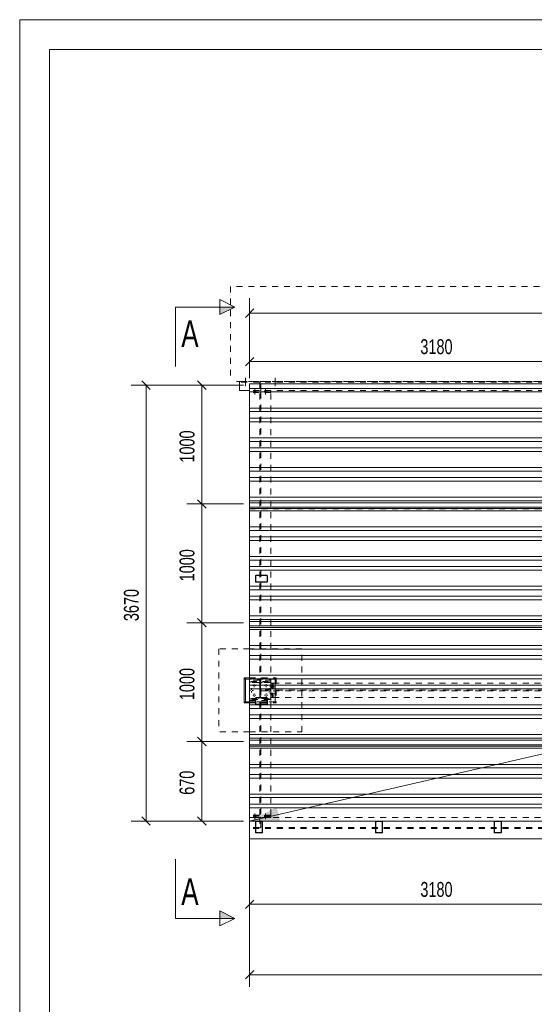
# Model space of a CAD drawing. Header units: millimetres. Extents: x -40 to 380, y -159 to 138.
# Tile 2 of 11: x -40 to 47, y -28 to 138. Entities that reach past the tile are written whole.
import ezdxf

# ---------------------------------------------------------------- set-up
doc = ezdxf.new("R2010")
doc.units = ezdxf.units.MM
for name, pattern in [('XKITLINE00', [0]), ('XKITLINE01', [4, 1, -1, 1, -1]), ('XKITLINE02', [4, 2, -2])]:
    doc.linetypes.add(name, pattern=pattern)
for name, color, linetype, lineweight in [('Grafický prvek', 3, 'Continuous', 0), ('Kóta', 4, 'Continuous', 0), ('List výkresu', 3, 'Continuous', 0), ('Prvek', 2, 'Continuous', 0), ('Řez', 7, 'Continuous', 0), ('Šroub', 3, 'Continuous', 0)]:
    doc.layers.add(name, color=color, linetype=linetype, lineweight=lineweight)
doc.styles.add('ARIAL_NARROW', font='ARIALN.TTF')

msp = doc.modelspace()

# ---------------------------------------------------------------- hatches: boundary and pattern name
at = {"layer": 'Grafický prvek'}
msp.add_hatch(color=2, dxfattribs=at).paths.add_polyline_path([(-0.8, 3.2), (3.79, 5.54), (4.35, 3.1)], flags=17)
at = {"layer": 'Řez'}
for points in [[(-5.8, 89.75), (-3.3, 89.75), (-5.8, 88.5)], [(-5.8, -11.94), (-3.3, -13.19), (-5.8, -13.19)]]:
    msp.add_hatch(color=6, dxfattribs=at).paths.add_polyline_path(points, flags=17)

# ---------------------------------------------------------------- linework, layer by layer
at = {"layer": 'Grafický prvek', "color": 2, "linetype": 'XKITLINE00', "lineweight": 0}
msp.add_line((-0.8, 3.2), (319.9, 76.8), dxfattribs=at)
at = {"layer": 'Kóta', "color": 7, "linetype": 'XKITLINE00', "lineweight": 0}
for p, q in [((-0.8, 77.8), (-0.8, 91.22)), ((-0.09, 89.43), (-1.51, 88.01)), ((-0.8, 88.72), (319.9, 88.72)), ((-0.8, 77.8), (-0.8, 83.08)), ((-0.09, 81.28), (-1.51, 79.87)), ((-0.8, 80.58), (62.8, 80.58)), ((-1.8, 76.6), (-20.71, 76.6)), ((-18.92, 77.31), (-17.51, 75.89)), ((-18.21, 3.2), (-18.21, 76.6)), ((-1.8, 76.6), (-11.34, 76.6)), ((-9.54, 77.31), (-8.13, 75.89)), ((-8.84, 56.6), (-8.84, 76.6)), ((-1.8, 56.6), (-11.34, 56.6)), ((-1.8, 56.6), (-11.34, 56.6)), ((-9.54, 57.31), (-8.13, 55.89)), ((-9.54, 57.31), (-8.13, 55.89)), ((-8.84, 36.6), (-8.84, 56.6)), ((-1.8, 36.6), (-11.34, 36.6)), ((-1.8, 36.6), (-11.34, 36.6)), ((-9.54, 37.31), (-8.13, 35.89)), ((-9.54, 37.31), (-8.13, 35.89)), ((-8.84, 16.6), (-8.84, 36.6)), ((-1.8, 16.6), (-11.34, 16.6)), ((-1.8, 16.6), (-11.34, 16.6)), ((-9.54, 17.31), (-8.13, 15.89)), ((-9.54, 17.31), (-8.13, 15.89)), ((-8.84, 3.2), (-8.84, 16.6)), ((-18.92, 3.91), (-17.51, 2.49)), ((-9.54, 3.91), (-8.13, 2.49)), ((-1.8, 3.2), (-20.71, 3.2)), ((-1.8, 3.2), (-11.34, 3.2)), ((-0.8, 2.2), (-0.8, -24.69)), ((-0.8, 2.2), (-0.8, -12.81)), ((-0.09, -10.1), (-1.51, -11.52)), ((-0.8, -10.81), (62.8, -10.81)), ((-0.09, -21.98), (-1.51, -23.39)), ((-0.8, -22.69), (322.8, -22.69))]:
    msp.add_line(p, q, dxfattribs=at)
at = {"layer": 'Kóta', "color": 3}
for p in [(-0.8, 88.72), (-0.8, 80.58), (-18.21, 76.6), (-8.84, 76.6), (-8.84, 56.6), (-8.84, 56.6), (-8.84, 36.6), (-8.84, 36.6), (-8.84, 16.6), (-8.84, 16.6), (-18.21, 3.2), (-8.84, 3.2), (-0.8, -10.81), (-0.8, -22.69)]:
    msp.add_point(p, dxfattribs=at)
at = {"layer": 'List výkresu', "color": 7, "linetype": 'XKITLINE00', "lineweight": 0}
for p, q in [((380.49, 138.14), (-39.51, 138.14)), ((-39.51, 138.14), (-39.51, -158.86)), ((-39.51, 133.14), (-39.51, 138.14)), ((-34.51, 138.14), (-39.51, 138.14)), ((375.49, 133.14), (-34.51, 133.14)), ((-34.51, 133.14), (-34.51, -153.86))]:
    msp.add_line(p, q, dxfattribs=at)
at = {"layer": 'Prvek', "color": 1, "linetype": 'XKITLINE01', "lineweight": 0}
for p, q in [((246, 93.2), (-4, 93.2)), ((-4, 93.2), (-4, 77.2)), ((246, 77.2), (-4, 77.2)), ((132.8, 77.2), (-2.5, 77.2)), ((132.8, 77.09), (-2.5, 77.09)), ((0.92, 77.09), (0.92, 75.7)), ((1.08, 77.09), (0.92, 77.09)), ((1.08, 75.7), (1.08, 77.09)), ((132.8, 75.7), (-0.8, 75.7)), ((2.8, 75.7), (-0.8, 75.7)), ((-0.8, 75.7), (-0.8, 75.5)), ((2.8, 75.5), (-0.8, 75.5)), ((2.8, 75.5), (-0.8, 75.5)), ((-0.8, 75.5), (-0.8, 75.34)), ((2.8, 75.34), (-0.8, 75.34)), ((-0.8, 4.2), (-0.8, 75.34)), ((2.8, 75.34), (-0.8, 75.34)), ((0.91, 4.2), (0.91, 75.34)), ((0.92, 75.7), (1.08, 75.7)), ((1.08, 75.34), (1.08, 4.2)), ((2.8, 75.7), (2.8, 75.5)), ((2.8, 75.5), (2.8, 75.34)), ((2.8, 4.2), (2.8, 75.34)), ((0.2, 44.47), (0.21, 44.52)), ((0.2, 43.53), (0.2, 44.47)), ((0.21, 43.48), (0.2, 43.53)), ((0.21, 44.52), (0.24, 44.56)), ((0.24, 43.44), (0.21, 43.48)), ((0.24, 44.56), (0.28, 44.59)), ((0.28, 43.41), (0.24, 43.44)), ((0.27, 44.5), (0.26, 44.47)), ((0.26, 43.53), (0.26, 44.47)), ((0.26, 43.53), (0.27, 43.5)), ((0.28, 44.52), (0.27, 44.5)), ((0.27, 43.5), (0.28, 43.48)), ((0.28, 44.59), (0.33, 44.6)), ((0.3, 44.53), (0.28, 44.52)), ((0.28, 43.48), (0.3, 43.47)), ((0.33, 43.4), (0.28, 43.41)), ((0.33, 44.54), (0.3, 44.53)), ((0.3, 43.47), (0.33, 43.46)), ((0.33, 44.6), (2.07, 44.6)), ((0.33, 44.54), (2.07, 44.54)), ((0.33, 43.46), (2.07, 43.46)), ((0.33, 43.4), (2.07, 43.4)), ((2.07, 44.6), (2.12, 44.59)), ((2.1, 44.53), (2.07, 44.54)), ((2.07, 43.46), (2.1, 43.47)), ((2.12, 43.41), (2.07, 43.4)), ((2.12, 44.52), (2.1, 44.53)), ((2.1, 43.47), (2.12, 43.48)), ((2.12, 44.59), (2.16, 44.56)), ((2.13, 44.5), (2.12, 44.52)), ((2.12, 43.48), (2.13, 43.5)), ((2.16, 43.44), (2.12, 43.41)), ((2.14, 44.47), (2.13, 44.5)), ((2.13, 43.5), (2.14, 43.53)), ((2.14, 43.53), (2.14, 44.47)), ((2.16, 44.56), (2.19, 44.52)), ((2.19, 43.48), (2.16, 43.44)), ((2.19, 44.52), (2.2, 44.47)), ((2.2, 43.53), (2.19, 43.48)), ((2.2, 43.53), (2.2, 44.47)), ((-6, 32.2), (-6, 18.2)), ((-0.8, 32.2), (-6, 32.2)), ((8, 32.2), (-0.8, 32.2)), ((8, 18.2), (8, 32.2)), ((3.5, 27.12), (-1.5, 27.12)), ((-1.5, 27.12), (-1.5, 23.28)), ((-0.8, 27.32), (3.7, 27.32)), ((3.5, 27.12), (-0.8, 27.12)), ((2.8, 26.92), (-0.8, 26.92)), ((-0.8, 26.92), (-0.8, 23.48)), ((-0.6, 26.54), (-0.6, 26.72)), ((-0.6, 26.72), (2.6, 26.72)), ((0.64, 26.54), (-0.6, 26.54)), ((0.64, 26.54), (0.75, 26.52)), ((1.25, 26.52), (1.36, 26.54)), ((2.6, 26.54), (1.36, 26.54)), ((2.6, 26.72), (2.6, 26.54)), ((2.8, 23.48), (2.8, 26.92)), ((3.7, 27.32), (3.5, 27.12)), ((3.5, 27.12), (3.5, 23.28)), ((3.5, 23.28), (3.5, 27.12)), ((3.7, 27.32), (3.7, 23.08)), ((0.92, 26.35), (0.94, 26.24)), ((0.94, 26.24), (0.94, 24.16)), ((1.06, 26.24), (1.08, 26.35)), ((1.06, 26.24), (1.06, 24.16)), ((1.09, 25.28), (1.09, 25.12)), ((1.09, 25.28), (1.22, 25.28)), ((1.09, 25.12), (1.22, 25.12)), ((2.8, 25.28), (1.22, 25.28)), ((1.22, 25.12), (2.8, 25.12)), ((2.8, 26.4), (2.8, 24)), ((2.8, 26.4), (3, 26.4)), ((2.8, 25.12), (2.8, 25.28)), ((3, 26.4), (3, 24)), ((3, 26.4), (3.2, 26.4)), ((3, 26.4), (3, 24)), ((3.2, 26.4), (3.2, 24)), ((3.2, 26.4), (58.8, 26.4)), ((3.2, 26.4), (3.2, 24)), ((58.8, 25.25), (3.2, 25.25)), ((3.2, 25.15), (58.8, 25.15)), ((-1.5, 23.28), (3.5, 23.28)), ((-0.8, 23.48), (2.8, 23.48)), ((-0.8, 23.28), (3.5, 23.28)), ((-0.6, 23.68), (-0.6, 23.86)), ((-0.6, 23.86), (0.64, 23.86)), ((2.6, 23.68), (-0.6, 23.68)), ((0.2, 23.87), (0.21, 23.92)), ((0.2, 22.93), (0.2, 23.87)), ((0.21, 23.92), (0.24, 23.96)), ((0.24, 23.96), (0.28, 23.99)), ((0.27, 23.9), (0.26, 23.87)), ((0.26, 22.93), (0.26, 23.87)), ((0.28, 23.92), (0.27, 23.9)), ((0.28, 23.99), (0.33, 24)), ((0.3, 23.93), (0.28, 23.92)), ((0.33, 23.94), (0.3, 23.93)), ((0.33, 24), (2.07, 24)), ((0.33, 23.94), (2.07, 23.94)), ((0.75, 23.88), (0.64, 23.86)), ((0.94, 24.16), (0.92, 24.05)), ((1.08, 24.05), (1.06, 24.16)), ((1.36, 23.86), (1.25, 23.88)), ((1.36, 23.86), (2.6, 23.86)), ((2.07, 24), (2.12, 23.99)), ((2.1, 23.93), (2.07, 23.94)), ((2.12, 23.92), (2.1, 23.93)), ((2.12, 23.99), (2.16, 23.96)), ((2.13, 23.9), (2.12, 23.92)), ((2.14, 23.87), (2.13, 23.9)), ((2.14, 22.93), (2.14, 23.87)), ((2.16, 23.96), (2.19, 23.92)), ((2.19, 23.92), (2.2, 23.87)), ((2.2, 22.93), (2.2, 23.87)), ((2.6, 23.86), (2.6, 23.68)), ((2.8, 24), (3, 24)), ((3, 24), (3.2, 24)), ((3.2, 24), (58.8, 24)), ((3.5, 23.28), (3.7, 23.08)), ((-0.8, 23.08), (3.7, 23.08)), ((0.21, 22.88), (0.2, 22.93)), ((0.24, 22.84), (0.21, 22.88)), ((0.28, 22.81), (0.24, 22.84)), ((0.26, 22.93), (0.27, 22.9)), ((0.27, 22.9), (0.28, 22.88)), ((0.28, 22.88), (0.3, 22.87)), ((0.33, 22.8), (0.28, 22.81)), ((0.3, 22.87), (0.33, 22.86)), ((0.33, 22.86), (2.07, 22.86)), ((0.33, 22.8), (2.07, 22.8)), ((2.07, 22.86), (2.1, 22.87)), ((2.12, 22.81), (2.07, 22.8)), ((2.1, 22.87), (2.12, 22.88)), ((2.12, 22.88), (2.13, 22.9)), ((2.16, 22.84), (2.12, 22.81)), ((2.13, 22.9), (2.14, 22.93)), ((2.19, 22.88), (2.16, 22.84)), ((2.2, 22.93), (2.19, 22.88)), ((-0.8, 18.2), (-6, 18.2)), ((-0.8, 18.2), (8, 18.2)), ((2.8, 4.2), (-0.8, 4.2)), ((2.8, 4.2), (-0.8, 4.2)), ((-0.8, 4.2), (-0.8, 4)), ((2.8, 4), (-0.8, 4)), ((2.8, 4), (-0.8, 4)), ((-0.8, 4), (-0.8, 3.8)), ((-0.8, 3.8), (-0.8, 1.62)), ((-0.8, 3.8), (166.8, 3.8)), ((2.8, 3.8), (-0.8, 3.8)), ((1.08, 3.8), (0.92, 3.8)), ((0.92, 3.8), (0.92, 2.09)), ((1.08, 2.09), (1.08, 3.8)), ((2.8, 4.2), (2.8, 4)), ((2.8, 4), (2.8, 3.8)), ((166.8, 2.09), (-0.8, 2.09)), ((166.8, 1.92), (-0.8, 1.92)), ((0.2, 3.07), (0.21, 3.12)), ((0.2, 1.33), (0.2, 3.07)), ((0.21, 3.12), (0.24, 3.16)), ((0.24, 3.16), (0.28, 3.19)), ((0.27, 3.1), (0.26, 3.07)), ((0.26, 1.33), (0.26, 3.07)), ((0.28, 3.12), (0.27, 3.1)), ((0.28, 3.19), (0.33, 3.2)), ((0.3, 3.13), (0.28, 3.12)), ((0.33, 3.14), (0.3, 3.13)), ((0.33, 3.2), (1.27, 3.2)), ((0.33, 3.14), (1.27, 3.14)), ((0.92, 2.09), (1.08, 2.09)), ((1.27, 3.2), (1.32, 3.19)), ((1.3, 3.13), (1.27, 3.14)), ((1.32, 3.12), (1.3, 3.13)), ((1.32, 3.19), (1.36, 3.16)), ((1.33, 3.1), (1.32, 3.12)), ((1.34, 3.07), (1.33, 3.1)), ((1.34, 1.33), (1.34, 3.07)), ((1.36, 3.16), (1.39, 3.12)), ((1.39, 3.12), (1.4, 3.07)), ((1.4, 1.33), (1.4, 3.07)), ((20.4, 3.07), (20.41, 3.12)), ((20.4, 1.33), (20.4, 3.07)), ((20.41, 3.12), (20.44, 3.16)), ((20.44, 3.16), (20.48, 3.19)), ((20.47, 3.1), (20.46, 3.07)), ((20.46, 1.33), (20.46, 3.07)), ((20.48, 3.12), (20.47, 3.1)), ((20.48, 3.19), (20.53, 3.2)), ((20.5, 3.13), (20.48, 3.12)), ((20.53, 3.14), (20.5, 3.13)), ((20.53, 3.2), (21.47, 3.2)), ((20.53, 3.14), (21.47, 3.14)), ((21.47, 3.2), (21.52, 3.19)), ((21.5, 3.13), (21.47, 3.14)), ((21.52, 3.12), (21.5, 3.13)), ((21.52, 3.19), (21.56, 3.16)), ((21.53, 3.1), (21.52, 3.12)), ((21.54, 3.07), (21.53, 3.1)), ((21.54, 1.33), (21.54, 3.07)), ((21.56, 3.16), (21.59, 3.12)), ((21.59, 3.12), (21.6, 3.07)), ((21.6, 1.33), (21.6, 3.07)), ((40.4, 3.07), (40.41, 3.12)), ((40.4, 1.33), (40.4, 3.07)), ((40.41, 3.12), (40.44, 3.16)), ((40.44, 3.16), (40.48, 3.19)), ((40.47, 3.1), (40.46, 3.07)), ((40.46, 1.33), (40.46, 3.07)), ((40.48, 3.12), (40.47, 3.1)), ((40.48, 3.19), (40.53, 3.2)), ((40.5, 3.13), (40.48, 3.12)), ((40.53, 3.14), (40.5, 3.13)), ((40.53, 3.2), (41.47, 3.2)), ((40.53, 3.14), (41.47, 3.14)), ((41.47, 3.2), (41.52, 3.19)), ((41.5, 3.13), (41.47, 3.14)), ((41.52, 3.12), (41.5, 3.13)), ((41.52, 3.19), (41.56, 3.16)), ((41.53, 3.1), (41.52, 3.12)), ((41.54, 3.07), (41.53, 3.1)), ((41.54, 1.33), (41.54, 3.07)), ((41.56, 3.16), (41.59, 3.12)), ((41.59, 3.12), (41.6, 3.07)), ((41.6, 1.33), (41.6, 3.07)), ((0.21, 1.28), (0.2, 1.33)), ((0.24, 1.24), (0.21, 1.28)), ((0.28, 1.21), (0.24, 1.24)), ((0.26, 1.33), (0.27, 1.3)), ((0.27, 1.3), (0.28, 1.28)), ((0.28, 1.28), (0.3, 1.27)), ((0.33, 1.2), (0.28, 1.21)), ((0.3, 1.27), (0.33, 1.26)), ((0.33, 1.26), (1.27, 1.26)), ((0.33, 1.2), (1.27, 1.2)), ((1.27, 1.26), (1.3, 1.27)), ((1.32, 1.21), (1.27, 1.2)), ((1.3, 1.27), (1.32, 1.28)), ((1.32, 1.28), (1.33, 1.3)), ((1.36, 1.24), (1.32, 1.21)), ((1.33, 1.3), (1.34, 1.33)), ((1.39, 1.28), (1.36, 1.24)), ((1.4, 1.33), (1.39, 1.28)), ((20.41, 1.28), (20.4, 1.33)), ((20.44, 1.24), (20.41, 1.28)), ((20.48, 1.21), (20.44, 1.24)), ((20.46, 1.33), (20.47, 1.3)), ((20.47, 1.3), (20.48, 1.28)), ((20.48, 1.28), (20.5, 1.27)), ((20.53, 1.2), (20.48, 1.21)), ((20.5, 1.27), (20.53, 1.26)), ((20.53, 1.26), (21.47, 1.26)), ((20.53, 1.2), (21.47, 1.2)), ((21.47, 1.26), (21.5, 1.27)), ((21.52, 1.21), (21.47, 1.2)), ((21.5, 1.27), (21.52, 1.28)), ((21.52, 1.28), (21.53, 1.3)), ((21.56, 1.24), (21.52, 1.21)), ((21.53, 1.3), (21.54, 1.33)), ((21.59, 1.28), (21.56, 1.24)), ((21.6, 1.33), (21.59, 1.28)), ((40.41, 1.28), (40.4, 1.33)), ((40.44, 1.24), (40.41, 1.28)), ((40.48, 1.21), (40.44, 1.24)), ((40.46, 1.33), (40.47, 1.3)), ((40.47, 1.3), (40.48, 1.28)), ((40.48, 1.28), (40.5, 1.27)), ((40.53, 1.2), (40.48, 1.21)), ((40.5, 1.27), (40.53, 1.26)), ((40.53, 1.26), (41.47, 1.26)), ((40.53, 1.2), (41.47, 1.2)), ((41.47, 1.26), (41.5, 1.27)), ((41.52, 1.21), (41.47, 1.2)), ((41.5, 1.27), (41.52, 1.28)), ((41.52, 1.28), (41.53, 1.3)), ((41.56, 1.24), (41.52, 1.21)), ((41.53, 1.3), (41.54, 1.33)), ((41.59, 1.28), (41.56, 1.24)), ((41.6, 1.33), (41.59, 1.28))]:
    msp.add_line(p, q, dxfattribs=at)
at = {"layer": 'Prvek', "color": 1, "linetype": 'XKITLINE00', "lineweight": 0}
for p, q in [((-2.5, 77.2), (-2.5, 75.7)), ((-2.5, 75.7), (-0.8, 75.7)), ((0.21, 44.52), (0.2, 44.47)), ((0.2, 43.53), (0.2, 44.47)), ((0.2, 43.53), (0.21, 43.48)), ((0.24, 44.56), (0.21, 44.52)), ((0.21, 43.48), (0.24, 43.44)), ((0.28, 44.59), (0.24, 44.56)), ((0.24, 43.44), (0.28, 43.41)), ((0.26, 44.47), (0.27, 44.5)), ((0.26, 43.53), (0.26, 44.47)), ((0.27, 43.5), (0.26, 43.53)), ((0.27, 44.5), (0.28, 44.52)), ((0.28, 43.48), (0.27, 43.5)), ((0.33, 44.6), (0.28, 44.59)), ((0.28, 44.52), (0.3, 44.53)), ((0.3, 43.47), (0.28, 43.48)), ((0.28, 43.41), (0.33, 43.4)), ((0.3, 44.53), (0.33, 44.54)), ((0.33, 43.46), (0.3, 43.47)), ((0.33, 44.6), (2.07, 44.6)), ((0.33, 44.54), (2.07, 44.54)), ((0.33, 43.46), (2.07, 43.46)), ((0.33, 43.4), (2.07, 43.4)), ((2.12, 44.59), (2.07, 44.6)), ((2.07, 44.54), (2.1, 44.53)), ((2.1, 43.47), (2.07, 43.46)), ((2.07, 43.4), (2.12, 43.41)), ((2.1, 44.53), (2.12, 44.52)), ((2.12, 43.48), (2.1, 43.47)), ((2.16, 44.56), (2.12, 44.59)), ((2.12, 44.52), (2.13, 44.5)), ((2.13, 43.5), (2.12, 43.48)), ((2.12, 43.41), (2.16, 43.44)), ((2.13, 44.5), (2.14, 44.47)), ((2.14, 43.53), (2.13, 43.5)), ((2.14, 43.53), (2.14, 44.47)), ((2.19, 44.52), (2.16, 44.56)), ((2.16, 43.44), (2.19, 43.48)), ((2.2, 44.47), (2.19, 44.52)), ((2.19, 43.48), (2.2, 43.53)), ((2.2, 43.53), (2.2, 44.47)), ((-1.7, 23.08), (-1.7, 27.32)), ((-1.7, 27.32), (-0.8, 27.32)), ((-1.7, 27.32), (-1.5, 27.12)), ((-1.5, 27.12), (-1.5, 23.28)), ((-1.5, 27.12), (-0.8, 27.12)), ((-1.5, 23.28), (-1.7, 23.08)), ((-1.5, 23.28), (-0.8, 23.28)), ((0.21, 23.92), (0.2, 23.87)), ((0.2, 22.93), (0.2, 23.87)), ((0.24, 23.96), (0.21, 23.92)), ((0.28, 23.99), (0.24, 23.96)), ((0.26, 23.87), (0.27, 23.9)), ((0.26, 22.93), (0.26, 23.87)), ((0.27, 23.9), (0.28, 23.92)), ((0.33, 24), (0.28, 23.99)), ((0.28, 23.92), (0.3, 23.93)), ((0.3, 23.93), (0.33, 23.94)), ((0.33, 24), (2.07, 24)), ((0.33, 23.94), (2.07, 23.94)), ((2.12, 23.99), (2.07, 24)), ((2.07, 23.94), (2.1, 23.93)), ((2.1, 23.93), (2.12, 23.92)), ((2.16, 23.96), (2.12, 23.99)), ((2.12, 23.92), (2.13, 23.9)), ((2.13, 23.9), (2.14, 23.87)), ((2.14, 22.93), (2.14, 23.87)), ((2.19, 23.92), (2.16, 23.96)), ((2.2, 23.87), (2.19, 23.92)), ((2.2, 22.93), (2.2, 23.87)), ((-1.7, 23.08), (-0.8, 23.08)), ((0.2, 22.93), (0.21, 22.88)), ((0.21, 22.88), (0.24, 22.84)), ((0.24, 22.84), (0.28, 22.81)), ((0.27, 22.9), (0.26, 22.93)), ((0.28, 22.88), (0.27, 22.9)), ((0.3, 22.87), (0.28, 22.88)), ((0.28, 22.81), (0.33, 22.8)), ((0.33, 22.86), (0.3, 22.87)), ((0.33, 22.86), (2.07, 22.86)), ((0.33, 22.8), (2.07, 22.8)), ((2.1, 22.87), (2.07, 22.86)), ((2.07, 22.8), (2.12, 22.81)), ((2.12, 22.88), (2.1, 22.87)), ((2.13, 22.9), (2.12, 22.88)), ((2.12, 22.81), (2.16, 22.84)), ((2.14, 22.93), (2.13, 22.9)), ((2.16, 22.84), (2.19, 22.88)), ((2.19, 22.88), (2.2, 22.93)), ((-0.8, 3.2), (-0.8, 0.2)), ((0.21, 3.12), (0.2, 3.07)), ((0.2, 1.33), (0.2, 3.07)), ((0.24, 3.16), (0.21, 3.12)), ((0.28, 3.19), (0.24, 3.16)), ((0.26, 3.07), (0.27, 3.1)), ((0.26, 1.33), (0.26, 3.07)), ((0.27, 3.1), (0.28, 3.12)), ((0.33, 3.2), (0.28, 3.19)), ((0.28, 3.12), (0.3, 3.13)), ((0.3, 3.13), (0.33, 3.14)), ((0.33, 3.2), (1.27, 3.2)), ((0.33, 3.14), (1.27, 3.14)), ((1.32, 3.19), (1.27, 3.2)), ((1.27, 3.14), (1.3, 3.13)), ((1.3, 3.13), (1.32, 3.12)), ((1.36, 3.16), (1.32, 3.19)), ((1.32, 3.12), (1.33, 3.1)), ((1.33, 3.1), (1.34, 3.07)), ((1.34, 1.33), (1.34, 3.07)), ((1.39, 3.12), (1.36, 3.16)), ((1.4, 3.07), (1.39, 3.12)), ((1.4, 1.33), (1.4, 3.07)), ((20.41, 3.12), (20.4, 3.07)), ((20.4, 1.33), (20.4, 3.07)), ((20.44, 3.16), (20.41, 3.12)), ((20.48, 3.19), (20.44, 3.16)), ((20.46, 3.07), (20.47, 3.1)), ((20.46, 1.33), (20.46, 3.07)), ((20.47, 3.1), (20.48, 3.12)), ((20.53, 3.2), (20.48, 3.19)), ((20.48, 3.12), (20.5, 3.13)), ((20.5, 3.13), (20.53, 3.14)), ((20.53, 3.2), (21.47, 3.2)), ((20.53, 3.14), (21.47, 3.14)), ((21.52, 3.19), (21.47, 3.2)), ((21.47, 3.14), (21.5, 3.13)), ((21.5, 3.13), (21.52, 3.12)), ((21.56, 3.16), (21.52, 3.19)), ((21.52, 3.12), (21.53, 3.1)), ((21.53, 3.1), (21.54, 3.07)), ((21.54, 1.33), (21.54, 3.07)), ((21.59, 3.12), (21.56, 3.16)), ((21.6, 3.07), (21.59, 3.12)), ((21.6, 1.33), (21.6, 3.07)), ((40.41, 3.12), (40.4, 3.07)), ((40.4, 1.33), (40.4, 3.07)), ((40.44, 3.16), (40.41, 3.12)), ((40.48, 3.19), (40.44, 3.16)), ((40.46, 3.07), (40.47, 3.1)), ((40.46, 1.33), (40.46, 3.07)), ((40.47, 3.1), (40.48, 3.12)), ((40.53, 3.2), (40.48, 3.19)), ((40.48, 3.12), (40.5, 3.13)), ((40.5, 3.13), (40.53, 3.14)), ((40.53, 3.2), (41.47, 3.2)), ((40.53, 3.14), (41.47, 3.14)), ((41.52, 3.19), (41.47, 3.2)), ((41.47, 3.14), (41.5, 3.13)), ((41.5, 3.13), (41.52, 3.12)), ((41.56, 3.16), (41.52, 3.19)), ((41.52, 3.12), (41.53, 3.1)), ((41.53, 3.1), (41.54, 3.07)), ((41.54, 1.33), (41.54, 3.07)), ((41.59, 3.12), (41.56, 3.16)), ((41.6, 3.07), (41.59, 3.12)), ((41.6, 1.33), (41.6, 3.07)), ((-0.8, 0.2), (166.8, 0.2)), ((0.2, 1.33), (0.21, 1.28)), ((0.21, 1.28), (0.24, 1.24)), ((0.24, 1.24), (0.28, 1.21)), ((0.27, 1.3), (0.26, 1.33)), ((0.28, 1.28), (0.27, 1.3)), ((0.3, 1.27), (0.28, 1.28)), ((0.28, 1.21), (0.33, 1.2)), ((0.33, 1.26), (0.3, 1.27)), ((0.33, 1.26), (1.27, 1.26)), ((0.33, 1.2), (1.27, 1.2)), ((1.3, 1.27), (1.27, 1.26)), ((1.27, 1.2), (1.32, 1.21)), ((1.32, 1.28), (1.3, 1.27)), ((1.33, 1.3), (1.32, 1.28)), ((1.32, 1.21), (1.36, 1.24)), ((1.34, 1.33), (1.33, 1.3)), ((1.36, 1.24), (1.39, 1.28)), ((1.39, 1.28), (1.4, 1.33)), ((20.4, 1.33), (20.41, 1.28)), ((20.41, 1.28), (20.44, 1.24)), ((20.44, 1.24), (20.48, 1.21)), ((20.47, 1.3), (20.46, 1.33)), ((20.48, 1.28), (20.47, 1.3)), ((20.5, 1.27), (20.48, 1.28)), ((20.48, 1.21), (20.53, 1.2)), ((20.53, 1.26), (20.5, 1.27)), ((20.53, 1.26), (21.47, 1.26)), ((20.53, 1.2), (21.47, 1.2)), ((21.5, 1.27), (21.47, 1.26)), ((21.47, 1.2), (21.52, 1.21)), ((21.52, 1.28), (21.5, 1.27)), ((21.53, 1.3), (21.52, 1.28)), ((21.52, 1.21), (21.56, 1.24)), ((21.54, 1.33), (21.53, 1.3)), ((21.56, 1.24), (21.59, 1.28)), ((21.59, 1.28), (21.6, 1.33)), ((40.4, 1.33), (40.41, 1.28)), ((40.41, 1.28), (40.44, 1.24)), ((40.44, 1.24), (40.48, 1.21)), ((40.47, 1.3), (40.46, 1.33)), ((40.48, 1.28), (40.47, 1.3)), ((40.5, 1.27), (40.48, 1.28)), ((40.48, 1.21), (40.53, 1.2)), ((40.53, 1.26), (40.5, 1.27)), ((40.53, 1.26), (41.47, 1.26)), ((40.53, 1.2), (41.47, 1.2)), ((41.5, 1.27), (41.47, 1.26)), ((41.47, 1.2), (41.52, 1.21)), ((41.52, 1.28), (41.5, 1.27)), ((41.53, 1.3), (41.52, 1.28)), ((41.52, 1.21), (41.56, 1.24)), ((41.54, 1.33), (41.53, 1.3)), ((41.56, 1.24), (41.59, 1.28)), ((41.59, 1.28), (41.6, 1.33))]:
    msp.add_line(p, q, dxfattribs=at)
at = {"layer": 'Prvek', "color": 3, "linetype": 'XKITLINE00', "lineweight": 0}
for p, q in [((-0.8, 76.8), (-0.8, 55.81)), ((62.8, 76.8), (-0.8, 76.8)), ((-0.8, 76.06), (62.8, 76.06)), ((-0.8, 75.45), (62.8, 75.45)), ((-0.8, 72.75), (62.8, 72.75)), ((-0.8, 72.14), (62.8, 72.14)), ((-0.8, 71.06), (62.8, 71.06)), ((-0.8, 70.45), (62.8, 70.45)), ((-0.8, 67.75), (62.8, 67.75)), ((-0.8, 67.14), (62.8, 67.14)), ((-0.8, 66.06), (62.8, 66.06)), ((-0.8, 65.45), (62.8, 65.45)), ((-0.8, 62.75), (62.8, 62.75)), ((-0.8, 62.14), (62.8, 62.14)), ((-0.8, 61.06), (62.8, 61.06)), ((-0.8, 60.45), (62.8, 60.45)), ((-0.8, 57.75), (62.8, 57.75)), ((-0.8, 57.14), (62.8, 57.14)), ((-0.8, 56.8), (-0.8, 35.81)), ((62.8, 56.8), (-0.8, 56.8)), ((-0.8, 56.06), (62.8, 56.06)), ((-0.8, 56.06), (62.8, 56.06)), ((-0.8, 55.81), (62.8, 55.81)), ((-0.8, 55.45), (62.8, 55.45)), ((-0.8, 52.75), (62.8, 52.75)), ((-0.8, 52.14), (62.8, 52.14)), ((-0.8, 51.06), (62.8, 51.06)), ((-0.8, 50.45), (62.8, 50.45)), ((-0.8, 47.75), (62.8, 47.75)), ((-0.8, 47.14), (62.8, 47.14)), ((-0.8, 46.06), (62.8, 46.06)), ((-0.8, 45.45), (62.8, 45.45)), ((-0.8, 42.75), (62.8, 42.75)), ((-0.8, 42.14), (62.8, 42.14)), ((-0.8, 41.06), (62.8, 41.06)), ((-0.8, 40.45), (62.8, 40.45)), ((-0.8, 37.75), (62.8, 37.75)), ((-0.8, 37.14), (62.8, 37.14)), ((-0.8, 36.8), (-0.8, 15.81)), ((62.8, 36.8), (-0.8, 36.8)), ((-0.8, 36.06), (62.8, 36.06)), ((-0.8, 36.06), (62.8, 36.06)), ((-0.8, 35.81), (62.8, 35.81)), ((-0.8, 35.45), (62.8, 35.45)), ((-0.8, 32.75), (62.8, 32.75)), ((-0.8, 32.14), (62.8, 32.14)), ((-0.8, 31.06), (62.8, 31.06)), ((-0.8, 30.45), (62.8, 30.45)), ((-0.8, 27.75), (62.8, 27.75)), ((-0.8, 27.14), (62.8, 27.14)), ((-0.8, 26.06), (62.8, 26.06)), ((-0.8, 25.45), (62.8, 25.45)), ((-0.8, 22.75), (62.8, 22.75)), ((-0.8, 22.14), (62.8, 22.14)), ((-0.8, 21.06), (62.8, 21.06)), ((-0.8, 20.45), (62.8, 20.45)), ((-0.8, 17.75), (62.8, 17.75)), ((-0.8, 17.14), (62.8, 17.14)), ((-0.8, 16.8), (-0.8, 3.2)), ((62.8, 16.8), (-0.8, 16.8)), ((-0.8, 16.06), (62.8, 16.06)), ((-0.8, 16.06), (62.8, 16.06)), ((-0.8, 15.81), (62.8, 15.81)), ((-0.8, 15.45), (62.8, 15.45)), ((-0.8, 12.75), (62.8, 12.75)), ((-0.8, 12.14), (62.8, 12.14)), ((-0.8, 11.06), (62.8, 11.06)), ((-0.8, 10.45), (62.8, 10.45)), ((-0.8, 7.75), (62.8, 7.75)), ((-0.8, 7.14), (62.8, 7.14)), ((-0.8, 6.06), (62.8, 6.06)), ((-0.8, 5.45), (62.8, 5.45)), ((0.33, 3.2), (-0.8, 3.2)), ((20.53, 3.2), (1.27, 3.2)), ((40.53, 3.2), (21.47, 3.2)), ((60.53, 3.2), (41.47, 3.2))]:
    msp.add_line(p, q, dxfattribs=at)
at = {"layer": 'Prvek', "color": 7, "linetype": 'XKITLINE01', "lineweight": 0}
for p, q in [((-0.8, 76.06), (62.8, 76.06)), ((-0.8, 75.45), (62.8, 75.45)), ((-0.8, 72.75), (62.8, 72.75)), ((-0.8, 72.14), (62.8, 72.14)), ((-0.8, 71.06), (62.8, 71.06)), ((-0.8, 70.45), (62.8, 70.45)), ((-0.8, 67.75), (62.8, 67.75)), ((-0.8, 67.14), (62.8, 67.14)), ((-0.8, 66.06), (62.8, 66.06)), ((-0.8, 65.45), (62.8, 65.45)), ((-0.8, 62.75), (62.8, 62.75)), ((-0.8, 62.14), (62.8, 62.14)), ((-0.8, 61.06), (62.8, 61.06)), ((-0.8, 60.45), (62.8, 60.45)), ((-0.8, 57.75), (62.8, 57.75)), ((-0.8, 57.14), (62.8, 57.14)), ((-0.8, 56.06), (62.8, 56.06)), ((-0.8, 56.06), (62.8, 56.06)), ((-0.8, 55.81), (-0.8, 55.8)), ((-0.8, 55.8), (-0.8, 55.81)), ((-0.8, 55.8), (62.8, 55.8)), ((-0.8, 55.45), (62.8, 55.45)), ((-0.8, 52.75), (62.8, 52.75)), ((-0.8, 52.14), (62.8, 52.14)), ((-0.8, 51.06), (62.8, 51.06)), ((-0.8, 50.45), (62.8, 50.45)), ((-0.8, 47.75), (62.8, 47.75)), ((-0.8, 47.14), (62.8, 47.14)), ((-0.8, 46.06), (62.8, 46.06)), ((-0.8, 45.45), (62.8, 45.45)), ((-0.8, 42.75), (62.8, 42.75)), ((-0.8, 42.14), (62.8, 42.14)), ((-0.8, 41.06), (62.8, 41.06)), ((-0.8, 40.45), (62.8, 40.45)), ((-0.8, 37.75), (62.8, 37.75)), ((-0.8, 37.14), (62.8, 37.14)), ((-0.8, 36.06), (62.8, 36.06)), ((-0.8, 36.06), (62.8, 36.06)), ((-0.8, 35.81), (-0.8, 35.8)), ((-0.8, 35.8), (-0.8, 35.81)), ((-0.8, 35.8), (62.8, 35.8)), ((-0.8, 35.45), (62.8, 35.45)), ((-0.8, 32.75), (62.8, 32.75)), ((-0.8, 32.14), (62.8, 32.14)), ((-0.8, 31.06), (62.8, 31.06)), ((-0.8, 30.45), (62.8, 30.45)), ((-0.8, 27.75), (62.8, 27.75)), ((-0.8, 27.14), (62.8, 27.14)), ((-0.8, 26.06), (62.8, 26.06)), ((-0.8, 25.45), (62.8, 25.45)), ((-0.8, 22.75), (62.8, 22.75)), ((-0.8, 22.14), (62.8, 22.14)), ((-0.8, 21.06), (62.8, 21.06)), ((-0.8, 20.45), (62.8, 20.45)), ((-0.8, 17.75), (62.8, 17.75)), ((-0.8, 17.14), (62.8, 17.14)), ((-0.8, 16.06), (62.8, 16.06)), ((-0.8, 16.06), (62.8, 16.06)), ((-0.8, 15.81), (-0.8, 15.8)), ((-0.8, 15.8), (-0.8, 15.81)), ((-0.8, 15.8), (62.8, 15.8)), ((-0.8, 15.45), (62.8, 15.45)), ((-0.8, 12.75), (62.8, 12.75)), ((-0.8, 12.14), (62.8, 12.14)), ((-0.8, 11.06), (62.8, 11.06)), ((-0.8, 10.45), (62.8, 10.45)), ((-0.8, 7.75), (62.8, 7.75)), ((-0.8, 7.14), (62.8, 7.14)), ((-0.8, 6.06), (62.8, 6.06)), ((-0.8, 5.45), (62.8, 5.45)), ((1.27, 3.2), (0.33, 3.2)), ((21.47, 3.2), (20.53, 3.2)), ((41.47, 3.2), (40.53, 3.2))]:
    msp.add_line(p, q, dxfattribs=at)
at = {"layer": 'Prvek', "color": 1, "linetype": 'XKITLINE01', "lineweight": 0}
for centre, start, end in [((0.64, 26.24), 22.5, 67.5), ((1.36, 26.24), 112.5, 157.5), ((0.64, 24.16), 292.5, 337.5), ((1.36, 24.16), 202.5, 247.5)]:
    msp.add_arc(centre, 0.3, start, end, dxfattribs=at)
at = {"layer": 'Řez', "color": 6, "linetype": 'XKITLINE00', "lineweight": 0}
for p, q in [((-13.3, 89.75), (-13.3, 79.75)), ((-13.3, 89.75), (-3.3, 89.75)), ((-5.8, 88.5), (-5.8, 91)), ((-5.8, 91), (-3.3, 89.75)), ((-3.3, 89.75), (-5.8, 88.5)), ((-13.3, -13.19), (-13.3, -3.19)), ((-13.3, -13.19), (-3.3, -13.19)), ((-3.3, -13.19), (-5.8, -11.94)), ((-5.8, -11.94), (-5.8, -14.44)), ((-3.3, -13.19), (-5.8, -14.44))]:
    msp.add_line(p, q, dxfattribs=at)
at = {"layer": 'Šroub', "color": 7, "linetype": 'XKITLINE02', "lineweight": 0}
for p, q in [((-1.72, 77.2), (-1.72, 77.09)), ((-1.5, 77.86), (-1.5, 76.42)), ((-1.28, 77.2), (-1.28, 77.09)), ((3.28, 77.2), (3.28, 77.09)), ((3.5, 77.86), (3.5, 76.42)), ((3.72, 77.2), (3.72, 77.09)), ((-0.08, 75.7), (-0.08, 75.5)), ((-0.08, 75.7), (-0.08, 75.5)), ((-0.08, 75.5), (-0.08, 75.34)), ((-0.08, 75.5), (-0.08, 75.34)), ((0.1, 76.02), (0.1, 75.02)), ((0.1, 76.02), (0.1, 75.02)), ((0.28, 75.7), (0.28, 75.5)), ((0.28, 75.7), (0.28, 75.5)), ((0.28, 75.5), (0.28, 75.34)), ((0.28, 75.5), (0.28, 75.34)), ((1.72, 75.7), (1.72, 75.5)), ((1.72, 75.7), (1.72, 75.5)), ((1.72, 75.5), (1.72, 75.34)), ((1.72, 75.5), (1.72, 75.34)), ((1.9, 76.02), (1.9, 75.02)), ((1.9, 76.02), (1.9, 75.02)), ((2.08, 75.7), (2.08, 75.5)), ((2.08, 75.7), (2.08, 75.5)), ((2.08, 75.5), (2.08, 75.34)), ((2.08, 75.5), (2.08, 75.34)), ((2.6, 25.8), (3.4, 25.8)), ((2.6, 25.8), (3.4, 25.8)), ((2.8, 25.93), (3, 25.93)), ((2.8, 25.93), (3, 25.93)), ((2.8, 25.67), (3, 25.67)), ((2.8, 25.67), (3, 25.67)), ((3, 25.93), (3.2, 25.93)), ((3, 25.93), (3.2, 25.93)), ((3, 25.67), (3.2, 25.67)), ((3, 25.67), (3.2, 25.67)), ((2.6, 24.6), (3.4, 24.6)), ((2.6, 24.6), (3.4, 24.6)), ((2.8, 24.73), (3, 24.73)), ((2.8, 24.73), (3, 24.73)), ((2.8, 24.47), (3, 24.47)), ((2.8, 24.47), (3, 24.47)), ((3, 24.73), (3.2, 24.73)), ((3, 24.73), (3.2, 24.73)), ((3, 24.47), (3.2, 24.47)), ((3, 24.47), (3.2, 24.47)), ((-0.08, 4), (-0.08, 4.2)), ((-0.08, 4), (-0.08, 4.2)), ((-0.08, 3.8), (-0.08, 4)), ((-0.08, 3.8), (-0.08, 4)), ((0.1, 3.5), (0.1, 4.5)), ((0.1, 3.5), (0.1, 4.5)), ((0.28, 4), (0.28, 4.2)), ((0.28, 4), (0.28, 4.2)), ((0.28, 3.8), (0.28, 4)), ((0.28, 3.8), (0.28, 4)), ((1.72, 4), (1.72, 4.2)), ((1.72, 4), (1.72, 4.2)), ((1.72, 3.8), (1.72, 4)), ((1.72, 3.8), (1.72, 4)), ((1.9, 3.5), (1.9, 4.5)), ((1.9, 3.5), (1.9, 4.5)), ((2.08, 4), (2.08, 4.2)), ((2.08, 4), (2.08, 4.2)), ((2.08, 3.8), (2.08, 4)), ((2.08, 3.8), (2.08, 4))]:
    msp.add_line(p, q, dxfattribs=at)
at = {"layer": 'Šroub', "color": 7, "linetype": 'XKITLINE00', "lineweight": 0}
for p, q in [((-0.86, 25.2), (-0.62, 25.2)), ((-0.5, 25.56), (-0.5, 25.32)), ((-0.5, 24.84), (-0.5, 25.08)), ((-0.14, 25.2), (-0.38, 25.2)), ((-0.26, 26), (-0.09, 26)), ((0, 26.26), (0, 26.09)), ((0, 25.74), (0, 25.91)), ((0.26, 26), (0.09, 26)), ((1.74, 26), (1.91, 26)), ((2, 26.26), (2, 26.09)), ((2, 25.74), (2, 25.91)), ((2.26, 26), (2.09, 26)), ((2.14, 25.2), (2.38, 25.2)), ((2.5, 25.56), (2.5, 25.32)), ((2.5, 24.84), (2.5, 25.08)), ((2.86, 25.2), (2.62, 25.2)), ((-0.26, 24.4), (-0.09, 24.4)), ((0, 24.66), (0, 24.49)), ((0, 24.14), (0, 24.31)), ((0.26, 24.4), (0.09, 24.4)), ((1.74, 24.4), (1.91, 24.4)), ((2, 24.66), (2, 24.49)), ((2, 24.14), (2, 24.31)), ((2.26, 24.4), (2.09, 24.4))]:
    msp.add_line(p, q, dxfattribs=at)

# ---------------------------------------------------------------- texts
at = {"layer": 'Kóta', "color": 3, "style": 'ARIAL_NARROW', "width": 0.85}
for p in [(27.96, 81.83), (27.96, -9.56)]:
    msp.add_text('3180', height=2.5, dxfattribs=at).set_placement(p)
for s, p in [('1000', (-10.09, 63.56)), ('1000', (-10.09, 43.56)), ('3670', (-19.46, 36.86)), ('1000', (-10.09, 23.56)), ('670', (-10.09, 7.62))]:
    msp.add_text(s, height=2.5, rotation=90.0002, dxfattribs=at).set_placement(p)
at = {"layer": 'Řez', "color": 6, "style": 'ARIAL_NARROW', "width": 0.85}
for p in [(-12.3, 83), (-12.3, -10.94)]:
    msp.add_text('A', height=4.5, dxfattribs=at).set_placement(p)

doc.saveas('drawing.dxf')
